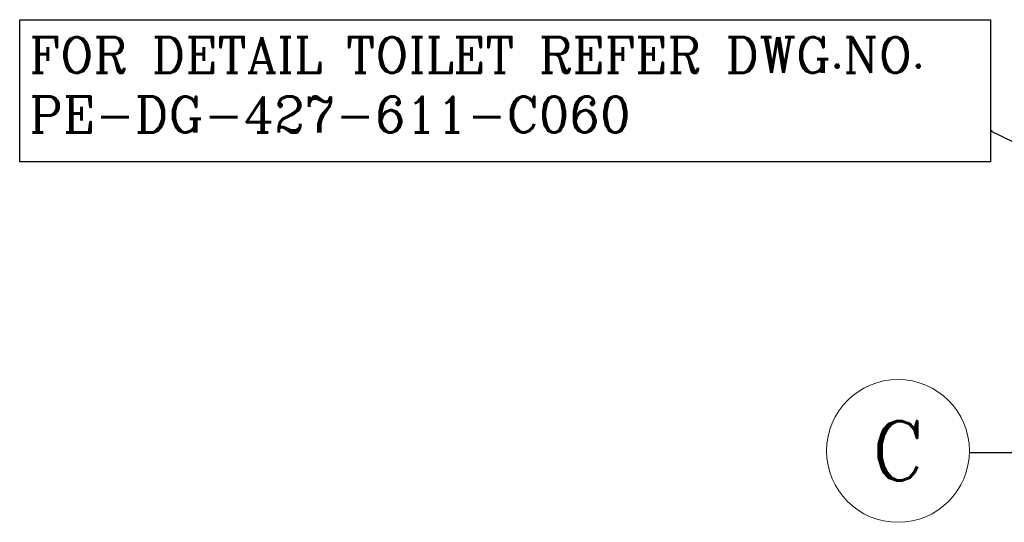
# Model space of a CAD drawing. Extents: x -287416 to 4934791, y -504132 to 1826789.
# Tile 129 of 132: x 449131 to 457404, y 200252 to 204475. Entities that reach past the tile are written whole.
import ezdxf
from ezdxf.enums import TextEntityAlignment as Align

# ---------------------------------------------------------------- set-up
doc = ezdxf.new("R2010")
doc.units = 0
doc.header["$LTSCALE"] = 800
doc.header["$MEASUREMENT"] = 0
for name, pattern in [('CENTER', [2, 1.25, -0.25, 0.25, -0.25]), ('CENTER2', [1.125, 0.75, -0.125, 0.125, -0.125]), ('DASHED', [0.75, 0.5, -0.25])]:
    doc.linetypes.add(name, pattern=pattern)
doc.layers.get('0').update_dxf_attribs({"linetype": 'CONTINUOUS'})
doc.layers.add('GRID', color=8, linetype='CENTER')
doc.layers.add('TEXT', color=3, linetype='CONTINUOUS', lineweight=15)
doc.styles.add('ROMANC', font='romanc')

msp = doc.modelspace()

# ---------------------------------------------------------------- linework, layer by layer
msp.add_lwpolyline([(449130.5, 204474.9), (457287.9, 204474.9), (457287.9, 203280.5), (449130.5, 203280.5)], close=True)
at = {"linetype": 'DASHED'}
msp.add_lwpolyline([(460898.3, 203699.4), (457287.9, 203541.9), (460382.7, 202031.9)], dxfattribs=at)
at = {"layer": 'GRID', "linetype": 'CENTER2', "ltscale": 4}
msp.add_line((457111.3, 200839.2), (559959.4, 200839.2), dxfattribs=at)
at = {"layer": 'TEXT'}
msp.add_circle((456511.3, 200852.3), 600, dxfattribs=at)

# ---------------------------------------------------------------- texts
at = {"layer": 'TEXT', "style": 'ROMANC'}
msp.add_text('C', height=500, dxfattribs=at).set_placement((456511.3, 200852.3), align=Align.MIDDLE)
at = {"layer": 'TEXT', "insert": (449211.5, 204328.6), "char_height": 300, "width": 8156.186, "attachment_point": 1, "style": 'ROMANC'}
msp.add_mtext('FOR DETAIL TOILET REFER DWG.NO. PE-DG-427-611-C060', dxfattribs=at)

doc.saveas('drawing.dxf')
